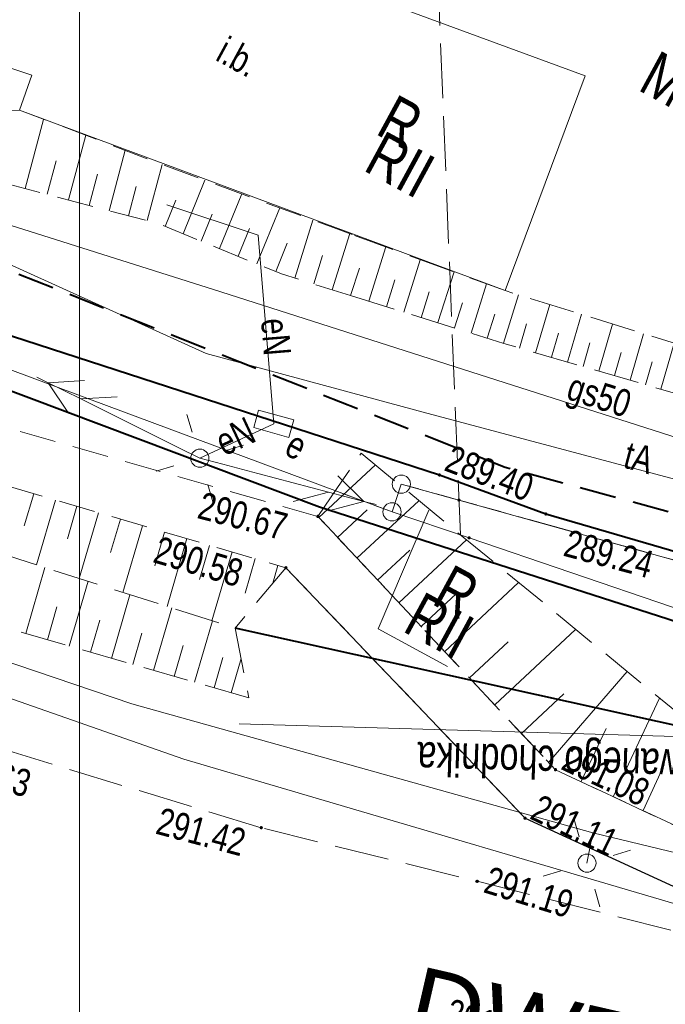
# Model space of a CAD drawing. Header units: metres. Extents: x 7437495 to 7437812, y 5556446 to 5556827.
# Tile 5 of 38: x 7437516 to 7437534, y 5556673 to 5556700. Entities that reach past the tile are written whole.
import ezdxf
from ezdxf.enums import TextEntityAlignment as Align

# ---------------------------------------------------------------- set-up
doc = ezdxf.new("R2010")
doc.units = ezdxf.units.M
doc.header["$MEASUREMENT"] = 0
for name, pattern in [('BUBZ01-500', [1.75, 1.25, -0.5]), ('EGBK02-500', [2, 1.5, -0.5]), ('EGBU01-500', [1, 0.5, -0.5]), ('KTCR02-500', [1.5, 1, -0.5]), ('KTJZ01-500', [2, 1.5, -0.5])]:
    doc.linetypes.add(name, pattern=pattern)
doc.layers.get('0').update_dxf_attribs({"color": 250, "lineweight": 5})
for name, color, linetype, lineweight in [('202-Punkt graniczny stabilizowany trwale', 7, 'Continuous', 5), ('203-Punkt załamania granicy działki nie stabilizowany', 7, 'Continuous', 5), ('510-Podpora jednosłupowa symb.-STPOW', 7, 'Continuous', 5), ('_arkusz', 7, 'Continuous', 13), ('BUBZ01', 250, 'Continuous', 5), ('BUIB02_01', 250, 'Continuous', 5), ('BUIB05_01', 250, 'Continuous', 5), ('BUIB12_03', 250, 'Continuous', 5), ('D_opisy', 7, 'Continuous', 13), ('EGBD03', 250, 'Continuous', 5), ('EGBK02', 250, 'Continuous', 5), ('EGBP04_02', 250, 'Continuous', 5), ('EGBP04_03', 250, 'Continuous', 5), ('EGBU01', 250, 'Continuous', 5), ('inna budowla (powierzchnia)-Atr17', 7, 'Continuous', 5), ('KTCR02', 250, 'Continuous', 5), ('KTJZ01', 250, 'Continuous', 5), ('KTKR01', 250, 'Continuous', 5), ('KTOK01', 250, 'Continuous', 5), ('KTOK05_01', 250, 'Continuous', 5), ('latarnia na słupie lub maszcie (punkt)', 7, 'Continuous', 5), ('MPZP', 250, 'Continuous', 5), ('przewód elektroenergetyczny (linia)', 7, 'Continuous', 5), ('przewód elektroenergetyczny (linia)-Atr1', 7, 'Continuous', 5), ('przewód elektroenergetyczny niskiego napięcia (linia) - symbol', 7, 'Continuous', 5), ('przewód telekomunikacyjny (linia) - symbol', 7, 'Continuous', 5), ('punkt wysokościowy sztuczny', 7, 'Continuous', 5), ('RTPW01', 250, 'Continuous', 5), ('RTPW02', 250, 'Continuous', 5), ('rzedne dla projektanta', 250, 'Continuous', 5), ('SUPE', 250, 'Continuous', 5), ('SUPE_01', 250, 'Continuous', 5), ('SUPG_01', 250, 'Continuous', 5), ('SUPT_01', 250, 'Continuous', 5), ('SUSM01', 250, 'Continuous', 5), ('SUSM04_01_E', 250, 'Continuous', 5), ('szafa elektroenergetyczna (punkt)', 7, 'Continuous', 5), ('szafa elektroenergetyczna (punkt)-Atr17', 7, 'Continuous', 5), ('słup (punkt)', 7, 'Continuous', 5)]:
    doc.layers.add(name, color=color, linetype=linetype, lineweight=lineweight)
doc.styles.get("Standard").update_dxf_attribs({"font": 'txt.shx', "width": 0.75})
doc.styles.add('Style-Arial', font='arial.ttf')
doc.linetypes.add('KTOK01-500', pattern='A,1.75,[13,dgnlstyle-rozp_2015.shx,S=0.002778,R=0,X=0,Y=0],1.75', length=3.5)
doc.linetypes.add('KTOK05_01-500', pattern='A,3.75,[13,dgnlstyle-rozp_2015.shx,S=0.002778,R=0,X=0,Y=0],3.75', length=7.5)

# ---------------------------------------------------------------- blocks, each defined once
blk = doc.blocks.new('203')
at = {"layer": '203-Punkt załamania granicy działki nie stabilizowany', "linetype": 'Continuous', "lineweight": 13}
h = blk.add_hatch(color=96, dxfattribs=at)
edge = h.paths.add_edge_path()
edge.add_arc((0, 0), 0.45, 0, 360)
blk = doc.blocks.new('202')
at = {"layer": '202-Punkt graniczny stabilizowany trwale', "color": 96, "linetype": 'Continuous', "lineweight": 13}
blk.add_circle((0, 0), 2.5, dxfattribs=at)
blk = doc.blocks.new('PW02')
at = {"layer": 'punkt wysokościowy sztuczny', "linetype": 'Continuous', "lineweight": 13}
h = blk.add_hatch(color=0, dxfattribs=at)
edge = h.paths.add_edge_path()
edge.add_arc((0, 0), 0.45, 0, 360)
blk = doc.blocks.new('PT01')
at = {"color": 0, "linetype": 'Continuous', "lineweight": 13, "ltscale": 10}
for p, q in [((46.5, 0), (37.84, 5)), ((6.5, 0), (0, 0)), ((6.5, 0), (16.5, 0)), ((16.5, 0), (26.5, 0)), ((26.5, 0), (36.5, 0)), ((36.5, 0), (27.84, -5)), ((36.5, 0), (46.5, 0)), ((46.5, 0), (50, 0))]:
    blk.add_line(p, q, dxfattribs=at)
blk = doc.blocks.new('PE04')
at = {"color": 0, "linetype": 'Continuous', "lineweight": 13, "ltscale": 10}
for p, q in [((46.5, 0), (37.84, 5)), ((6.5, 0), (0, 0)), ((6.5, 0), (16.5, 0)), ((16.5, 0), (26.5, 0)), ((26.5, 0), (36.5, 0)), ((36.5, 0), (46.5, 0)), ((46.5, 0), (37.84, -5)), ((46.5, 0), (50, 0))]:
    blk.add_line(p, q, dxfattribs=at)
blk = doc.blocks.new('510')
at = {"layer": '510-Podpora jednosłupowa symb.-STPOW', "color": 0, "linetype": 'Continuous', "lineweight": 13}
blk.add_circle((0, 0), 2.5, dxfattribs=at)
blk = doc.blocks.new('SM011')
at = {"layer": 'latarnia na słupie lub maszcie (punkt)', "color": 0, "linetype": 'Continuous', "lineweight": 13}
for p, q in [((-5.3, 5.31), (-8.83, 8.84)), ((5.31, 5.31), (8.84, 8.84)), ((-5.3, -5.3), (-8.83, -8.83)), ((5.31, -5.3), (8.84, -8.83))]:
    blk.add_line(p, q, dxfattribs=at)
blk = doc.blocks.new('US18')
at = {"color": 0, "linetype": 'Continuous', "lineweight": 13, "ltscale": 10}
for p, q in [((-5, -2.5), (-5, 2.5)), ((-5, 2.5), (5, 2.5)), ((5, -2.5), (5, 2.5)), ((-5, -2.5), (5, -2.5))]:
    blk.add_line(p, q, dxfattribs=at)
blk = doc.blocks.new('SM04')
at = {"layer": 'słup (punkt)', "color": 0, "linetype": 'Continuous', "lineweight": 13}
blk.add_circle((0, 0), 2.5, dxfattribs=at)

msp = doc.modelspace()

# ---------------------------------------------------------------- linework, layer by layer
at = {"layer": '_arkusz', "flags": 128}
msp.add_lwpolyline([(7437517.716, 5556619.916), (7437803.825, 5556619.916), (7437803.825, 5556818.176), (7437517.716, 5556818.176), (7437517.716, 5556619.916)], close=True, dxfattribs=at)
msp.add_lwpolyline([(7437517.716, 5556619.916), (7437803.825, 5556619.916), (7437803.825, 5556818.176), (7437517.716, 5556818.176), (7437517.716, 5556619.916)], close=True, dxfattribs=at)
at = {"layer": 'BUBZ01', "color": 7, "linetype": 'BUBZ01-500', "lineweight": 13}
for p, q in [((7437523.383, 5556685.192), (7437521.994, 5556683.533)), ((7437521.994, 5556683.533), (7437522.365, 5556681.615))]:
    msp.add_line(p, q, dxfattribs=at)
at = {"layer": 'BUBZ01', "color": 7, "linetype": 'Continuous', "lineweight": 13, "flags": 128}
for points in [[(7437516.225, 5556695.614), (7437516.731, 5556697.512)], [(7437517.418, 5556695.297), (7437517.893, 5556697.075)], [(7437518.531, 5556695), (7437518.967, 5556696.664)], [(7437516.833, 5556695.455), (7437517.078, 5556696.368)], [(7437519.578, 5556694.728), (7437519.983, 5556696.272)], [(7437517.986, 5556695.148), (7437518.211, 5556696.004)], [(7437520.564, 5556694.364), (7437521.159, 5556695.839)], [(7437519.059, 5556694.862), (7437519.269, 5556695.669)], [(7437520.069, 5556694.564), (7437520.362, 5556695.293)], [(7437521.562, 5556693.96), (7437522.171, 5556695.461)], [(7437522.586, 5556693.541), (7437523.214, 5556695.077)], [(7437521.059, 5556694.164), (7437521.361, 5556694.911)], [(7437523.625, 5556693.149), (7437524.125, 5556694.743)], [(7437522.074, 5556693.75), (7437522.386, 5556694.514)], [(7437524.656, 5556692.828), (7437525.142, 5556694.373)], [(7437523.107, 5556693.327), (7437523.419, 5556694.113)], [(7437525.657, 5556692.513), (7437526.128, 5556694.01)], [(7437524.152, 5556692.988), (7437524.392, 5556693.767)], [(7437526.623, 5556692.217), (7437527.073, 5556693.656)], [(7437525.161, 5556692.668), (7437525.401, 5556693.425)], [(7437526.144, 5556692.362), (7437526.375, 5556693.102)], [(7437527.557, 5556691.926), (7437527.998, 5556693.325)], [(7437528.47, 5556691.636), (7437528.886, 5556692.992)], [(7437527.097, 5556692.062), (7437527.313, 5556692.775)], [(7437529.355, 5556691.361), (7437529.771, 5556692.694)], [(7437528.013, 5556691.781), (7437528.229, 5556692.472)], [(7437530.237, 5556691.099), (7437530.626, 5556692.424)], [(7437528.908, 5556691.501), (7437529.118, 5556692.161)], [(7437531.11, 5556690.842), (7437531.494, 5556692.158)], [(7437529.794, 5556691.225), (7437529.986, 5556691.895)], [(7437531.974, 5556690.589), (7437532.348, 5556691.888)], [(7437530.672, 5556690.977), (7437530.868, 5556691.633)], [(7437532.83, 5556690.342), (7437533.203, 5556691.618)], [(7437531.544, 5556690.72), (7437531.727, 5556691.372)], [(7437533.676, 5556690.099), (7437534.045, 5556691.366)], [(7437532.4, 5556690.472), (7437532.587, 5556691.11)], [(7437533.25, 5556690.216), (7437533.437, 5556690.854)], [(7437524.292, 5556686.576), (7437525.839, 5556688.023)], [(7437516.465, 5556687.225), (7437516.203, 5556686.343)], [(7437517.055, 5556687.053), (7437516.535, 5556685.276)], [(7437517.644, 5556686.881), (7437517.386, 5556685.986)], [(7437525.333, 5556685.454), (7437527.033, 5556687.035)], [(7437518.242, 5556686.705), (7437517.708, 5556684.901)], [(7437524.802, 5556686.026), (7437525.61, 5556686.782)], [(7437518.841, 5556686.528), (7437518.573, 5556685.615)], [(7437519.448, 5556686.347), (7437518.908, 5556684.513)], [(7437520.055, 5556686.166), (7437519.782, 5556685.244)], [(7437520.666, 5556685.993), (7437520.121, 5556684.128)], [(7437521.282, 5556685.807), (7437521.014, 5556684.872)], [(7437526.487, 5556684.225), (7437528.339, 5556685.962)], [(7437521.912, 5556685.625), (7437521.352, 5556683.733)], [(7437525.895, 5556684.853), (7437526.786, 5556685.678)], [(7437522.541, 5556685.443), (7437522.263, 5556684.491)], [(7437523.165, 5556685.253), (7437523.029, 5556684.769)], [(7437516.248, 5556683.384), (7437516.765, 5556685.197)], [(7437517.436, 5556683.036), (7437517.952, 5556684.826)], [(7437527.74, 5556682.886), (7437529.772, 5556684.787)], [(7437518.597, 5556682.702), (7437519.103, 5556684.452)], [(7437527.101, 5556683.574), (7437528.071, 5556684.481)], [(7437516.838, 5556683.212), (7437517.1, 5556684.116)], [(7437519.75, 5556682.373), (7437520.25, 5556684.092)], [(7437518.017, 5556682.869), (7437518.279, 5556683.75)], [(7437520.871, 5556682.049), (7437521.366, 5556683.737)], [(7437519.178, 5556682.535), (7437519.43, 5556683.399)], [(7437529.119, 5556681.422), (7437531.336, 5556683.496)], [(7437528.419, 5556682.165), (7437529.481, 5556683.159)], [(7437520.317, 5556682.202), (7437520.564, 5556683.057)], [(7437521.412, 5556681.892), (7437521.65, 5556682.73)], [(7437521.881, 5556681.751), (7437522.154, 5556682.695)], [(7437530.597, 5556679.847), (7437532.747, 5556682.344)], [(7437529.854, 5556680.637), (7437531.013, 5556681.726)], [(7437532.369, 5556678.897), (7437533.636, 5556681.612)], [(7437531.492, 5556679.316), (7437532.172, 5556680.779)], [(7437533.189, 5556678.521), (7437533.767, 5556679.777)]]:
    msp.add_lwpolyline(points, dxfattribs=at)
at = {"layer": 'BUBZ01', "color": 7, "linetype": 'BUBZ01-500', "lineweight": 13, "flags": 128}
for points in [[(7437525.159, 5556692.671), (7437529.364, 5556691.356), (7437538.427, 5556688.706), (7437538.58, 5556689.954), (7437529.399, 5556692.805), (7437525.271, 5556694.323)], [(7437505.368, 5556688.913), (7437509.676, 5556687.459), (7437521.994, 5556683.533)], [(7437522.365, 5556681.615), (7437512.432, 5556684.486), (7437505.041, 5556687.197)]]:
    msp.add_lwpolyline(points, dxfattribs=at)
msp.add_lwpolyline([(7437524.804, 5556687.393), (7437524.262, 5556686.603), (7437530.783, 5556679.644), (7437538.088, 5556676.229), (7437542.382, 5556675.209), (7437546.452, 5556677.177), (7437545.291, 5556677.806), (7437535.966, 5556679.7), (7437525.451, 5556688.336), (7437524.804, 5556687.393)], close=True, dxfattribs=at)
at = {"layer": 'BUIB02_01', "color": 212, "linetype": 'Continuous', "lineweight": 40, "flags": 128}
msp.add_lwpolyline([(7437506.272, 5556693.648), (7437524.305, 5556686.862), (7437540.614, 5556681.619), (7437547.906, 5556679.175), (7437565.328, 5556676.891), (7437579.243, 5556675.7), (7437619.044, 5556673.496), (7437677.716, 5556672.985), (7437676.927, 5556706.235)], dxfattribs=at)
at = {"layer": 'BUIB05_01', "color": 7, "linetype": 'Continuous', "lineweight": 40}
msp.add_line((7437536.102, 5556680.411), (7437521.994, 5556683.533), dxfattribs=at)
at = {"layer": 'BUIB12_03', "color": 7, "linetype": 'Continuous', "lineweight": 13, "flags": 128}
msp.add_lwpolyline([(7437515.513, 5556704.622), (7437513.789, 5556699.596), (7437516.409, 5556698.722), (7437516.073, 5556697.766), (7437529.399, 5556692.805), (7437531.599, 5556698.71), (7437515.513, 5556704.622)], close=True, dxfattribs=at)
at = {"layer": 'D_opisy'}
msp.add_line((7437555.086, 5556679.946), (7437522.1, 5556680.906), dxfattribs=at)
at = {"layer": 'EGBD03', "color": 96, "linetype": 'Continuous', "lineweight": 13}
for q in [(7437506.367, 5556694.145), (7437526.297, 5556686.728)]:
    msp.add_line((7437524.797, 5556687.287), q, dxfattribs=at)
at = {"layer": 'EGBD03', "color": 96, "linetype": 'Continuous', "lineweight": 13, "flags": 128}
for points in [[(7437526.297, 5556686.728), (7437526.551, 5556687.489)], [(7437528.134, 5556687.052), (7437526.551, 5556687.489)], [(7437524.797, 5556687.287), (7437526.297, 5556686.728)], [(7437528.134, 5556687.052), (7437537.945, 5556684.314)], [(7437527.817, 5556682.483), (7437525.918, 5556683.513), (7437527.303, 5556686.772)], [(7437526.297, 5556686.728), (7437528.413, 5556686.014)], [(7437528.413, 5556686.014), (7437547.947, 5556679.347)]]:
    msp.add_lwpolyline(points, dxfattribs=at)
at = {"layer": 'EGBK02', "color": 96, "linetype": 'EGBK02-500', "lineweight": 13, "flags": 128}
for points in [[(7437528.172, 5556686.104), (7437527.276, 5556708.383)], [(7437526.297, 5556686.728), (7437526.551, 5556687.489)], [(7437526.551, 5556687.489), (7437528.134, 5556687.052)], [(7437524.797, 5556687.287), (7437526.297, 5556686.728)], [(7437528.134, 5556687.052), (7437537.945, 5556684.314)]]:
    msp.add_lwpolyline(points, dxfattribs=at)
at = {"layer": 'EGBU01', "color": 96, "linetype": 'EGBU01-500', "lineweight": 13, "flags": 128}
for points in [[(7437526.297, 5556686.728), (7437526.551, 5556687.489)], [(7437526.551, 5556687.489), (7437526.297, 5556686.728)], [(7437526.551, 5556687.489), (7437528.134, 5556687.052)], [(7437528.134, 5556687.052), (7437526.551, 5556687.489)], [(7437524.797, 5556687.287), (7437526.297, 5556686.728)], [(7437526.297, 5556686.728), (7437524.797, 5556687.287)], [(7437528.134, 5556687.052), (7437537.945, 5556684.314)], [(7437537.945, 5556684.314), (7437528.134, 5556687.052)]]:
    msp.add_lwpolyline(points, dxfattribs=at)
at = {"layer": 'KTCR02', "color": 7, "linetype": 'KTCR02-500', "lineweight": 13, "flags": 128}
for points in [[(7437507.238, 5556699.997), (7437514.058, 5556697.596), (7437516.073, 5556697.766), (7437520.332, 5556696.139), (7437525.271, 5556694.323)], [(7437525.159, 5556692.671), (7437523.266, 5556693.263), (7437519.875, 5556694.647), (7437513.785, 5556696.254)], [(7437524.262, 5556686.603), (7437510.432, 5556690.553), (7437505.932, 5556691.864)], [(7437505.646, 5556690.367), (7437510.226, 5556689.061), (7437523.383, 5556685.192)], [(7437523.383, 5556685.192), (7437529.947, 5556678.311), (7437536.857, 5556675.133), (7437537.697, 5556674.291), (7437541.983, 5556673.321), (7437543.715, 5556673.473), (7437545.277, 5556673.878), (7437547.863, 5556676.025), (7437548.771, 5556677.469), (7437549.768, 5556680.691), (7437548.034, 5556681.04), (7437547.098, 5556678.033), (7437546.452, 5556677.177), (7437544.924, 5556675.787), (7437542.382, 5556675.209), (7437538.088, 5556676.229), (7437530.783, 5556679.644), (7437524.262, 5556686.603)]]:
    msp.add_lwpolyline(points, dxfattribs=at)
at = {"layer": 'KTJZ01', "color": 7, "linetype": 'KTJZ01-500', "lineweight": 13, "flags": 128}
for points in [[(7437513.723, 5556673.355), (7437526.269, 5556669.703), (7437536.272, 5556667.34), (7437541.191, 5556666.174), (7437555.601, 5556663.946), (7437574.688, 5556662.14), (7437592.829, 5556661.757), (7437607.902, 5556661.297), (7437618.053, 5556661.514), (7437634.62, 5556661.166), (7437643.744, 5556661.042), (7437662.678, 5556660.695), (7437676.713, 5556659.956), (7437680.07, 5556659.854), (7437689.107, 5556659.276), (7437706.866, 5556658.566), (7437718.583, 5556658.503), (7437742.597, 5556658.61), (7437777.726, 5556658.866), (7437800.276, 5556659.834), (7437800.259, 5556670.435), (7437784.777, 5556672.203), (7437780.309, 5556673.712), (7437778.074, 5556675.404), (7437776.698, 5556677.48), (7437776.083, 5556679.857), (7437775.634, 5556681.841), (7437775.283, 5556700.892), (7437764.802, 5556697.486), (7437766.655, 5556696.561), (7437768.321, 5556694.998), (7437769.494, 5556692.86), (7437769.762, 5556690.69), (7437770.016, 5556679.871), (7437770.034, 5556675.709), (7437769.454, 5556673.191), (7437768.438, 5556671.149), (7437767.087, 5556669.959), (7437764.67, 5556669.108), (7437754.892, 5556669.097), (7437752.966, 5556669.447), (7437751.386, 5556669.974), (7437749.715, 5556671.13), (7437748.385, 5556673.103), (7437747.671, 5556675.06), (7437747.375, 5556677.871), (7437741.367, 5556677.784), (7437740.566, 5556674.522), (7437739.928, 5556673.377), (7437739.11, 5556672.445), (7437738.094, 5556671.642), (7437736.73, 5556670.857), (7437735.192, 5556670.212), (7437733.349, 5556669.562), (7437731.308, 5556669.155), (7437730.28, 5556669.172), (7437716.357, 5556669.106), (7437704.086, 5556669.173), (7437692.094, 5556669.191), (7437679.606, 5556669.216), (7437668.639, 5556669.088), (7437659.12, 5556668.63), (7437651.567, 5556668.505), (7437639.106, 5556668.391), (7437630.871, 5556668.454), (7437618.261, 5556668.443), (7437607.706, 5556668.467), (7437605.949, 5556668.499), (7437593.243, 5556668.562), (7437588.537, 5556668.611), (7437579.98, 5556668.962), (7437573.919, 5556669.28), (7437568.122, 5556669.75), (7437557.694, 5556670.763), (7437556.14, 5556672.891), (7437555.289, 5556675.013), (7437555.022, 5556677.774), (7437555.086, 5556679.946), (7437549.768, 5556680.691), (7437548.771, 5556677.469), (7437547.863, 5556676.025), (7437545.277, 5556673.878), (7437543.715, 5556673.473), (7437541.983, 5556673.321), (7437537.697, 5556674.291), (7437528.632, 5556676.578), (7437522.707, 5556678.05)], [(7437522.707, 5556678.05), (7437513.967, 5556680.708), (7437505.528, 5556683.816), (7437504.476, 5556684.24)]]:
    msp.add_lwpolyline(points, dxfattribs=at)
at = {"layer": 'KTKR01', "color": 7, "linetype": 'Continuous', "lineweight": 30, "flags": 128}
msp.add_lwpolyline([(7437523.383, 5556685.192), (7437529.947, 5556678.311), (7437536.857, 5556675.133), (7437537.697, 5556674.291), (7437541.983, 5556673.321), (7437543.715, 5556673.473), (7437545.277, 5556673.878), (7437547.863, 5556676.025), (7437548.771, 5556677.469), (7437549.768, 5556680.691)], dxfattribs=at)
at = {"layer": 'KTOK01', "color": 7, "linetype": 'KTOK01-500', "lineweight": 13, "flags": 128}
msp.add_lwpolyline([(7437536.857, 5556675.133), (7437520.586, 5556679.929), (7437504.715, 5556685.492)], dxfattribs=at)
at = {"layer": 'KTOK05_01', "color": 7, "linetype": 'KTOK05_01-500', "lineweight": 40, "flags": 128}
msp.add_lwpolyline([(7437506.428, 5556694.466), (7437507.871, 5556693.989), (7437513.024, 5556692.48), (7437527.597, 5556687.741), (7437530.52, 5556686.669), (7437538.093, 5556684.462), (7437539.386, 5556696.16)], dxfattribs=at)
at = {"layer": 'MPZP', "color": 212, "linetype": 'KTCR02-500', "lineweight": 40, "flags": 128}
msp.add_lwpolyline([(7437544.117, 5556708.149), (7437543.922, 5556687.824), (7437540.063, 5556685.036), (7437529.406, 5556687.949), (7437506.891, 5556696.887)], dxfattribs=at)
at = {"layer": 'przewód elektroenergetyczny (linia)', "color": 1, "linetype": 'Continuous', "lineweight": 13, "flags": 128}
msp.add_lwpolyline([(7437523.049, 5556689.149), (7437522.626, 5556694.327), (7437520.112, 5556695.167)], dxfattribs=at)
at = {"layer": 'rzedne dla projektanta', "color": 7, "linetype": 'Continuous', "lineweight": 40}
msp.add_circle((7437528.632, 5556676.578), 0.0225, dxfattribs=at)
at = {"layer": 'SUPE', "color": 1, "linetype": 'Continuous', "lineweight": 13, "flags": 128}
msp.add_lwpolyline([(7437523.049, 5556689.149), (7437521.022, 5556688.201)], dxfattribs=at)
at = {"layer": 'SUPE_01', "color": 1, "linetype": 'Continuous', "lineweight": 13}
msp.add_line((7437531.647, 5556677.077), (7437531.813, 5556677.905), dxfattribs=at)
at = {"layer": 'SUPE_01', "color": 1, "linetype": 'Continuous', "lineweight": 13, "flags": 128}
msp.add_lwpolyline([(7437547.867, 5556681.338), (7437546.75, 5556678.154), (7437544.213, 5556675.928), (7437541.101, 5556675.667), (7437531.813, 5556677.905), (7437519.15, 5556681.456), (7437504.869, 5556686.296)], dxfattribs=at)
at = {"layer": 'SUPG_01', "color": 52, "linetype": 'Continuous', "lineweight": 13, "flags": 128}
msp.add_lwpolyline([(7437506.988, 5556697.399), (7437521.395, 5556692.833), (7437538.273, 5556687.436), (7437544.712, 5556692.556)], dxfattribs=at)
at = {"layer": 'SUPT_01', "color": 30, "linetype": 'Continuous', "lineweight": 13}
msp.add_line((7437521.197, 5556691.08), (7437507.008, 5556697.5), dxfattribs=at)
at = {"layer": 'SUPT_01', "color": 30, "linetype": 'Continuous', "lineweight": 13, "flags": 128}
msp.add_lwpolyline([(7437672.13, 5556676.84), (7437648.287, 5556676.63), (7437619.856, 5556676.349), (7437614.361, 5556676.285), (7437581.263, 5556678.022), (7437566.981, 5556678.847), (7437527.253, 5556689.436), (7437521.197, 5556691.08)], dxfattribs=at)

# ---------------------------------------------------------------- block references
at = {"layer": 'EGBP04_02', "color": 96, "linetype": 'Continuous', "lineweight": 13, "xscale": 0.1, "yscale": 0.1, "zscale": 0.1, "rotation": 331.5332548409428}
for p in [(7437526.551, 5556687.489), (7437526.297, 5556686.728)]:
    msp.add_blockref('202', p, dxfattribs=at)
at = {"layer": 'EGBP04_03', "color": 96, "linetype": 'Continuous', "lineweight": 13, "xscale": 0.1, "yscale": 0.1, "zscale": 0.1, "rotation": 331.5332548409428}
for p in [(7437528.134, 5556687.052), (7437528.413, 5556686.014)]:
    msp.add_blockref('203', p, dxfattribs=at)
at = {"layer": 'przewód elektroenergetyczny niskiego napięcia (linia) - symbol', "color": 1, "linetype": 'Continuous', "lineweight": 13, "xscale": 0.1, "yscale": 0.1, "zscale": 0.1}
for rotation in [153.5072548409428, 345.2382548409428]:
    msp.add_blockref('PE04', (7437521.022, 5556688.201), dxfattribs=dict(at, rotation=rotation))
at = {"layer": 'przewód telekomunikacyjny (linia) - symbol', "color": 30, "linetype": 'Continuous', "lineweight": 13, "xscale": 0.1, "yscale": 0.1, "zscale": 0.1}
for rotation in [153.5072548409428, 345.2382548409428]:
    msp.add_blockref('PT01', (7437521.022, 5556688.201), dxfattribs=dict(at, rotation=rotation))
at = {"layer": 'RTPW02', "color": 7, "linetype": 'Continuous', "lineweight": 13, "xscale": 0.1, "yscale": 0.1, "zscale": 0.1, "rotation": 331.5332548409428}
for p in [(7437527.597, 5556687.741), (7437524.262, 5556686.603), (7437530.52, 5556686.669), (7437523.383, 5556685.192), (7437530.783, 5556679.644), (7437529.947, 5556678.311), (7437522.707, 5556678.05)]:
    msp.add_blockref('PW02', p, dxfattribs=at)
at = {"layer": 'SUSM01', "color": 7, "linetype": 'Continuous', "lineweight": 13, "xscale": 0.1, "yscale": 0.1, "zscale": 0.1, "rotation": 331.5332548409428}
for p in [(7437521.022, 5556688.201), (7437531.647, 5556677.077)]:
    msp.add_blockref('SM011', p, dxfattribs=at)
at = {"layer": 'SUSM04_01_E', "color": 7, "linetype": 'Continuous', "lineweight": 13, "xscale": 0.1, "yscale": 0.1, "zscale": 0.1, "rotation": 331.5332548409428}
for name, p in [('510', (7437521.022, 5556688.201)), ('SM04', (7437531.647, 5556677.077))]:
    msp.add_blockref(name, p, dxfattribs=at)
at = {"layer": 'szafa elektroenergetyczna (punkt)', "color": 7, "linetype": 'Continuous', "lineweight": 13, "xscale": 0.1, "yscale": 0.1, "zscale": 0.1, "rotation": 344.4942548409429}
msp.add_blockref('US18', (7437523.049, 5556689.149), dxfattribs=at)

# ---------------------------------------------------------------- texts
at = {"layer": 'D_opisy', "style": 'Style-Arial'}
msp.add_text('DW776', height=2, rotation=347.0277, dxfattribs=at).set_placement((7437526.832, 5556673.286), align=Align.MIDDLE_LEFT)
at = {"layer": 'D_opisy', "insert": (7437541.804, 5556679.076), "char_height": 0.9, "attachment_point": 1, "rotation": 178.3341}
msp.add_mtext('\\pt11;\\fArial|b0|i0|c238238|p39;Początek projektowanego chodnika\\Pkm 0+000', dxfattribs=at)
at = {"layer": 'EGBK02', "color": 96, "linetype": 'Continuous', "lineweight": 30, "char_height": 1.25, "attachment_point": 1, "rotation": 331.5333, "line_spacing_factor": 0.6}
for insert in [(7437526.069, 5556697.224), (7437527.146, 5556684.562)]:
    msp.add_mtext('\\FWORKING_1250;\\H1x;\\W0.8;RII', dxfattribs=dict(at, insert=insert))
at = {"layer": 'EGBU01', "color": 96, "linetype": 'Continuous', "lineweight": 30, "char_height": 1.25, "attachment_point": 7, "rotation": 331.5333, "line_spacing_factor": 0.6}
for insert in [(7437525.809, 5556697.127), (7437527.35, 5556684.213)]:
    msp.add_mtext('\\FWORKING_1250;\\H1x;\\W0.8;R', dxfattribs=dict(at, insert=insert))
at = {"layer": 'inna budowla (powierzchnia)-Atr17', "color": 7, "insert": (7437521.412, 5556699.144), "char_height": 0.75, "attachment_point": 7, "rotation": 331.5333, "line_spacing_factor": 0.6}
msp.add_mtext('\\FWORKING_1250;\\H1x;\\W0.8;i.b.', dxfattribs=at)
at = {"layer": 'MPZP', "color": 212, "linetype": 'Continuous', "lineweight": 30, "insert": (7437533.012, 5556698.332), "char_height": 1.25, "attachment_point": 7, "rotation": 331.5333, "line_spacing_factor": 0.6}
msp.add_mtext('\\FWORKING_1250;\\H1x;\\W0.8;MN1', dxfattribs=at)
at = {"layer": 'przewód elektroenergetyczny (linia)-Atr1', "color": 1, "insert": (7437523.067, 5556692.046), "char_height": 0.75, "attachment_point": 4, "rotation": 274.6723, "line_spacing_factor": 0.6}
msp.add_mtext('\\FWORKING_1250;\\H1x;\\W0.8;eN', dxfattribs=at)
at = {"layer": 'RTPW01', "color": 7, "linetype": 'Continuous', "lineweight": 13, "char_height": 0.75, "attachment_point": 1, "line_spacing_factor": 0.6}
for s, insert, rotation in [('\\FWORKING_1250;\\H1x;\\W0.8;289.40', (7437527.961, 5556688.579), 339.0853), ('\\FWORKING_1250;\\H1x;\\W0.8;289.24', (7437531.159, 5556686.254), 345.0663), ('\\FWORKING_1250;\\H1x;\\W0.8;291.08', (7437531.22, 5556680.35), 334.6773), ('\\FWORKING_1250;\\H1x;\\W0.8;291.11', (7437530.373, 5556678.988), 334.0993)]:
    msp.add_mtext(s, dxfattribs=dict(at, insert=insert, rotation=rotation))
at = {"layer": 'RTPW02', "color": 7, "linetype": 'Continuous', "lineweight": 13, "char_height": 0.75, "line_spacing_factor": 0.6}
for s, insert, attachment_point, rotation in [('\\FWORKING_1250;\\H1x;\\W0.8;290.67', (7437521.109, 5556687.289), 1, 345.3216), ('\\FWORKING_1250;\\H1x;\\W0.8;290.58', (7437519.915, 5556686.071), 1, 343.5453), ('\\FWORKING_1250;\\H1x;\\W0.8;291.63', (7437513.884, 5556679.564), 7, 343.4503), ('\\FWORKING_1250;\\H1x;\\W0.8;291.42', (7437519.969, 5556678.618), 1, 345.0663)]:
    msp.add_mtext(s, dxfattribs=dict(at, insert=insert, attachment_point=attachment_point, rotation=rotation))
at = {"layer": 'rzedne dla projektanta', "color": 7, "linetype": 'Continuous', "lineweight": 0, "char_height": 0.75, "attachment_point": 7, "rotation": 342.8015, "line_spacing_factor": 0.6}
for s, insert in [('\\FWORKING_1250;\\H1x;\\W0.8; 291.19', (7437528.558, 5556676.34)), ('\\FWORKING_1250;\\H1x;\\W0.8; 291.30', (7437527.489, 5556672.71))]:
    msp.add_mtext(s, dxfattribs=dict(at, insert=insert))
at = {"layer": 'SUPE', "color": 1, "linetype": 'Continuous', "lineweight": 13, "insert": (7437521.691, 5556688.238), "char_height": 0.75, "attachment_point": 7, "rotation": 25.0723, "line_spacing_factor": 0.6}
msp.add_mtext('\\FWORKING_1250;\\H1x;\\W0.8;eN', dxfattribs=at)
at = {"layer": 'SUPG_01', "color": 7, "linetype": 'Continuous', "lineweight": 13, "insert": (7437530.976, 5556689.625), "char_height": 0.75, "attachment_point": 7, "rotation": 342.2023, "line_spacing_factor": 0.6}
msp.add_mtext('\\FWORKING_1250;\\H1x;\\W0.8;gs50', dxfattribs=at)
at = {"layer": 'SUPT_01', "color": 30, "linetype": 'Continuous', "lineweight": 13, "insert": (7437532.974, 5556687.847), "char_height": 0.75, "attachment_point": 8, "rotation": 345.0756, "line_spacing_factor": 0.6}
msp.add_mtext('\\FWORKING;\\H1x;\\W0.8;tA', dxfattribs=at)
at = {"layer": 'szafa elektroenergetyczna (punkt)-Atr17', "color": 7, "insert": (7437523.294, 5556688.322), "char_height": 0.75, "attachment_point": 7, "rotation": 331.5333, "line_spacing_factor": 0.6}
msp.add_mtext('\\FWORKING_1250;\\H1x;\\W0.8;e', dxfattribs=at)

doc.saveas('drawing.dxf')
